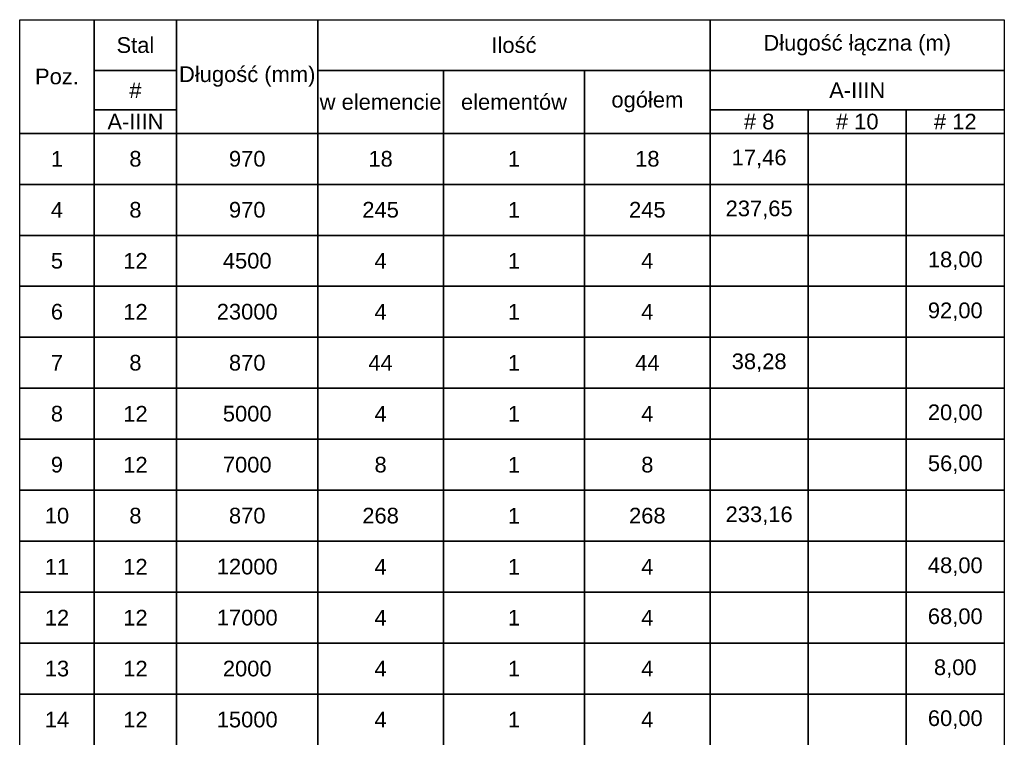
# Model space of a CAD drawing. Extents: x -1474 to 1682781, y -676111 to 75879.
# Tile 12 of 12: x 1678845 to 1681355, y -669801 to -667971. Entities that reach past the tile are written whole.
import ezdxf

# ---------------------------------------------------------------- set-up
doc = ezdxf.new("R2010")
doc.units = 0
doc.header["$LTSCALE"] = 10
doc.header["$MEASUREMENT"] = 0
doc.layers.add('RCAD_tabele zbrojenia', color=7, linetype='Continuous')
doc.styles.add('style2', font='arial.ttf', dxfattribs={"height": 40})

msp = doc.modelspace()

# ---------------------------------------------------------------- linework, layer by layer
at = {"layer": 'RCAD_tabele zbrojenia', "color": 242}
for p, q in [((1678844.81678, -667970.80435), (1681354.81678, -667970.80435)), ((1678844.81678, -671640.80435), (1678844.81678, -667970.80435)), ((1678844.81678, -667970.80435), (1679034.81678, -667970.80435)), ((1678844.81678, -668260.80435), (1678844.81678, -667970.80435)), ((1679034.81678, -667970.80435), (1679034.81678, -668260.80435)), ((1679034.81678, -667970.80435), (1679244.81678, -667970.80435)), ((1679034.81678, -668100.80435), (1679034.81678, -667970.80435)), ((1679244.81678, -667970.80435), (1679604.81678, -667970.80435)), ((1679244.81678, -668260.80435), (1679244.81678, -667970.80435)), ((1679244.81678, -667970.80435), (1679244.81678, -668100.80435)), ((1679604.81678, -667970.80435), (1679604.81678, -668260.80435)), ((1679604.81678, -667970.80435), (1680604.81678, -667970.80435)), ((1679604.81678, -668100.80435), (1679604.81678, -667970.80435)), ((1680604.81678, -667970.80435), (1680604.81678, -668100.80435)), ((1680604.81678, -667970.80435), (1681354.81678, -667970.80435)), ((1680604.81678, -668100.80435), (1680604.81678, -667970.80435)), ((1681354.81678, -667970.80435), (1681354.81678, -671640.80435)), ((1681354.81678, -667970.80435), (1681354.81678, -668100.80435)), ((1679244.81678, -668100.80435), (1679034.81678, -668100.80435)), ((1679034.81678, -668100.80435), (1679244.81678, -668100.80435)), ((1679034.81678, -668200.80435), (1679034.81678, -668100.80435)), ((1679244.81678, -668100.80435), (1679244.81678, -668200.80435)), ((1680604.81678, -668100.80435), (1679604.81678, -668100.80435)), ((1679604.81678, -668100.80435), (1679924.81678, -668100.80435)), ((1679604.81678, -668260.80435), (1679604.81678, -668100.80435)), ((1679924.81678, -668100.80435), (1680284.81678, -668100.80435)), ((1679924.81678, -668260.80435), (1679924.81678, -668100.80435)), ((1679924.81678, -668100.80435), (1679924.81678, -668260.80435)), ((1680284.81678, -668100.80435), (1680604.81678, -668100.80435)), ((1680284.81678, -668260.80435), (1680284.81678, -668100.80435)), ((1680284.81678, -668100.80435), (1680284.81678, -668260.80435)), ((1680604.81678, -668100.80435), (1680604.81678, -668260.80435)), ((1681354.81678, -668100.80435), (1680604.81678, -668100.80435)), ((1680604.81678, -668100.80435), (1681354.81678, -668100.80435)), ((1680604.81678, -668200.80435), (1680604.81678, -668100.80435)), ((1681354.81678, -668100.80435), (1681354.81678, -668200.80435)), ((1679244.81678, -668200.80435), (1679034.81678, -668200.80435)), ((1679034.81678, -668200.80435), (1679244.81678, -668200.80435)), ((1679034.81678, -668260.80435), (1679034.81678, -668200.80435)), ((1679244.81678, -668200.80435), (1679244.81678, -668260.80435)), ((1681354.81678, -668200.80435), (1680604.81678, -668200.80435)), ((1680604.81678, -668200.80435), (1680854.81678, -668200.80435)), ((1680604.81678, -668260.80435), (1680604.81678, -668200.80435)), ((1680854.81678, -668200.80435), (1680854.81678, -668260.80435)), ((1680854.81678, -668200.80435), (1681104.81678, -668200.80435)), ((1680854.81678, -668260.80435), (1680854.81678, -668200.80435)), ((1681104.81678, -668200.80435), (1681104.81678, -668260.80435)), ((1681104.81678, -668200.80435), (1681354.81678, -668200.80435)), ((1681104.81678, -668260.80435), (1681104.81678, -668200.80435)), ((1681354.81678, -668200.80435), (1681354.81678, -668260.80435)), ((1679034.81678, -668260.80435), (1678844.81678, -668260.80435)), ((1678844.81678, -668260.80435), (1679034.81678, -668260.80435)), ((1678844.81678, -668390.80435), (1678844.81678, -668260.80435)), ((1679244.81678, -668260.80435), (1679034.81678, -668260.80435)), ((1679034.81678, -668260.80435), (1679034.81678, -668390.80435)), ((1679034.81678, -668260.80435), (1679244.81678, -668260.80435)), ((1679034.81678, -668390.80435), (1679034.81678, -668260.80435)), ((1679604.81678, -668260.80435), (1679244.81678, -668260.80435)), ((1679244.81678, -668260.80435), (1679244.81678, -668390.80435)), ((1679244.81678, -668260.80435), (1679604.81678, -668260.80435)), ((1679244.81678, -668390.80435), (1679244.81678, -668260.80435)), ((1679924.81678, -668260.80435), (1679604.81678, -668260.80435)), ((1679604.81678, -668260.80435), (1679604.81678, -668390.80435)), ((1679604.81678, -668260.80435), (1679924.81678, -668260.80435)), ((1679604.81678, -668390.80435), (1679604.81678, -668260.80435)), ((1680284.81678, -668260.80435), (1679924.81678, -668260.80435)), ((1679924.81678, -668260.80435), (1679924.81678, -668390.80435)), ((1679924.81678, -668260.80435), (1680284.81678, -668260.80435)), ((1679924.81678, -668390.80435), (1679924.81678, -668260.80435)), ((1680604.81678, -668260.80435), (1680284.81678, -668260.80435)), ((1680284.81678, -668260.80435), (1680284.81678, -668390.80435)), ((1680284.81678, -668260.80435), (1680604.81678, -668260.80435)), ((1680284.81678, -668390.80435), (1680284.81678, -668260.80435)), ((1680854.81678, -668260.80435), (1680604.81678, -668260.80435)), ((1680604.81678, -668260.80435), (1680604.81678, -668390.80435)), ((1680604.81678, -668260.80435), (1680854.81678, -668260.80435)), ((1680604.81678, -668390.80435), (1680604.81678, -668260.80435)), ((1681104.81678, -668260.80435), (1680854.81678, -668260.80435)), ((1680854.81678, -668260.80435), (1680854.81678, -668390.80435)), ((1680854.81678, -668260.80435), (1681104.81678, -668260.80435)), ((1680854.81678, -668390.80435), (1680854.81678, -668260.80435)), ((1681354.81678, -668260.80435), (1681104.81678, -668260.80435)), ((1681104.81678, -668260.80435), (1681104.81678, -668390.80435)), ((1681104.81678, -668260.80435), (1681354.81678, -668260.80435)), ((1681104.81678, -668390.80435), (1681104.81678, -668260.80435)), ((1681354.81678, -668260.80435), (1681354.81678, -668390.80435)), ((1679034.81678, -668390.80435), (1678844.81678, -668390.80435)), ((1678844.81678, -668390.80435), (1679034.81678, -668390.80435)), ((1678844.81678, -668520.80435), (1678844.81678, -668390.80435)), ((1679244.81678, -668390.80435), (1679034.81678, -668390.80435)), ((1679034.81678, -668390.80435), (1679034.81678, -668520.80435)), ((1679034.81678, -668390.80435), (1679244.81678, -668390.80435)), ((1679034.81678, -668520.80435), (1679034.81678, -668390.80435)), ((1679604.81678, -668390.80435), (1679244.81678, -668390.80435)), ((1679244.81678, -668390.80435), (1679244.81678, -668520.80435)), ((1679244.81678, -668390.80435), (1679604.81678, -668390.80435)), ((1679244.81678, -668520.80435), (1679244.81678, -668390.80435)), ((1679924.81678, -668390.80435), (1679604.81678, -668390.80435)), ((1679604.81678, -668390.80435), (1679604.81678, -668520.80435)), ((1679604.81678, -668390.80435), (1679924.81678, -668390.80435)), ((1679604.81678, -668520.80435), (1679604.81678, -668390.80435)), ((1680284.81678, -668390.80435), (1679924.81678, -668390.80435)), ((1679924.81678, -668390.80435), (1679924.81678, -668520.80435)), ((1679924.81678, -668390.80435), (1680284.81678, -668390.80435)), ((1679924.81678, -668520.80435), (1679924.81678, -668390.80435)), ((1680604.81678, -668390.80435), (1680284.81678, -668390.80435)), ((1680284.81678, -668390.80435), (1680284.81678, -668520.80435)), ((1680284.81678, -668390.80435), (1680604.81678, -668390.80435)), ((1680284.81678, -668520.80435), (1680284.81678, -668390.80435)), ((1680854.81678, -668390.80435), (1680604.81678, -668390.80435)), ((1680604.81678, -668390.80435), (1680604.81678, -668520.80435)), ((1680604.81678, -668390.80435), (1680854.81678, -668390.80435)), ((1680604.81678, -668520.80435), (1680604.81678, -668390.80435)), ((1681104.81678, -668390.80435), (1680854.81678, -668390.80435)), ((1680854.81678, -668390.80435), (1680854.81678, -668520.80435)), ((1680854.81678, -668390.80435), (1681104.81678, -668390.80435)), ((1680854.81678, -668520.80435), (1680854.81678, -668390.80435)), ((1681354.81678, -668390.80435), (1681104.81678, -668390.80435)), ((1681104.81678, -668390.80435), (1681104.81678, -668520.80435)), ((1681104.81678, -668390.80435), (1681354.81678, -668390.80435)), ((1681104.81678, -668520.80435), (1681104.81678, -668390.80435)), ((1681354.81678, -668390.80435), (1681354.81678, -668520.80435)), ((1679034.81678, -668520.80435), (1678844.81678, -668520.80435)), ((1678844.81678, -668520.80435), (1679034.81678, -668520.80435)), ((1678844.81678, -668650.80435), (1678844.81678, -668520.80435)), ((1679244.81678, -668520.80435), (1679034.81678, -668520.80435)), ((1679034.81678, -668520.80435), (1679034.81678, -668650.80435)), ((1679034.81678, -668520.80435), (1679244.81678, -668520.80435)), ((1679034.81678, -668650.80435), (1679034.81678, -668520.80435)), ((1679604.81678, -668520.80435), (1679244.81678, -668520.80435)), ((1679244.81678, -668520.80435), (1679244.81678, -668650.80435)), ((1679244.81678, -668520.80435), (1679604.81678, -668520.80435)), ((1679244.81678, -668650.80435), (1679244.81678, -668520.80435)), ((1679924.81678, -668520.80435), (1679604.81678, -668520.80435)), ((1679604.81678, -668520.80435), (1679604.81678, -668650.80435)), ((1679604.81678, -668520.80435), (1679924.81678, -668520.80435)), ((1679604.81678, -668650.80435), (1679604.81678, -668520.80435)), ((1680284.81678, -668520.80435), (1679924.81678, -668520.80435)), ((1679924.81678, -668520.80435), (1679924.81678, -668650.80435)), ((1679924.81678, -668520.80435), (1680284.81678, -668520.80435)), ((1679924.81678, -668650.80435), (1679924.81678, -668520.80435)), ((1680604.81678, -668520.80435), (1680284.81678, -668520.80435)), ((1680284.81678, -668520.80435), (1680284.81678, -668650.80435)), ((1680284.81678, -668520.80435), (1680604.81678, -668520.80435)), ((1680284.81678, -668650.80435), (1680284.81678, -668520.80435)), ((1680854.81678, -668520.80435), (1680604.81678, -668520.80435)), ((1680604.81678, -668520.80435), (1680604.81678, -668650.80435)), ((1680604.81678, -668520.80435), (1680854.81678, -668520.80435)), ((1680604.81678, -668650.80435), (1680604.81678, -668520.80435)), ((1681104.81678, -668520.80435), (1680854.81678, -668520.80435)), ((1680854.81678, -668520.80435), (1680854.81678, -668650.80435)), ((1680854.81678, -668520.80435), (1681104.81678, -668520.80435)), ((1680854.81678, -668650.80435), (1680854.81678, -668520.80435)), ((1681354.81678, -668520.80435), (1681104.81678, -668520.80435)), ((1681104.81678, -668520.80435), (1681104.81678, -668650.80435)), ((1681104.81678, -668520.80435), (1681354.81678, -668520.80435)), ((1681104.81678, -668650.80435), (1681104.81678, -668520.80435)), ((1681354.81678, -668520.80435), (1681354.81678, -668650.80435)), ((1679034.81678, -668650.80435), (1678844.81678, -668650.80435)), ((1678844.81678, -668650.80435), (1679034.81678, -668650.80435)), ((1678844.81678, -668780.80435), (1678844.81678, -668650.80435)), ((1679244.81678, -668650.80435), (1679034.81678, -668650.80435)), ((1679034.81678, -668650.80435), (1679034.81678, -668780.80435)), ((1679034.81678, -668650.80435), (1679244.81678, -668650.80435)), ((1679034.81678, -668780.80435), (1679034.81678, -668650.80435)), ((1679604.81678, -668650.80435), (1679244.81678, -668650.80435)), ((1679244.81678, -668650.80435), (1679244.81678, -668780.80435)), ((1679244.81678, -668650.80435), (1679604.81678, -668650.80435)), ((1679244.81678, -668780.80435), (1679244.81678, -668650.80435)), ((1679924.81678, -668650.80435), (1679604.81678, -668650.80435)), ((1679604.81678, -668650.80435), (1679604.81678, -668780.80435)), ((1679604.81678, -668650.80435), (1679924.81678, -668650.80435)), ((1679604.81678, -668780.80435), (1679604.81678, -668650.80435)), ((1680284.81678, -668650.80435), (1679924.81678, -668650.80435)), ((1679924.81678, -668650.80435), (1679924.81678, -668780.80435)), ((1679924.81678, -668650.80435), (1680284.81678, -668650.80435)), ((1679924.81678, -668780.80435), (1679924.81678, -668650.80435)), ((1680604.81678, -668650.80435), (1680284.81678, -668650.80435)), ((1680284.81678, -668650.80435), (1680284.81678, -668780.80435)), ((1680284.81678, -668650.80435), (1680604.81678, -668650.80435)), ((1680284.81678, -668780.80435), (1680284.81678, -668650.80435)), ((1680854.81678, -668650.80435), (1680604.81678, -668650.80435)), ((1680604.81678, -668650.80435), (1680604.81678, -668780.80435)), ((1680604.81678, -668650.80435), (1680854.81678, -668650.80435)), ((1680604.81678, -668780.80435), (1680604.81678, -668650.80435)), ((1681104.81678, -668650.80435), (1680854.81678, -668650.80435)), ((1680854.81678, -668650.80435), (1680854.81678, -668780.80435)), ((1680854.81678, -668650.80435), (1681104.81678, -668650.80435)), ((1680854.81678, -668780.80435), (1680854.81678, -668650.80435)), ((1681354.81678, -668650.80435), (1681104.81678, -668650.80435)), ((1681104.81678, -668650.80435), (1681104.81678, -668780.80435)), ((1681104.81678, -668650.80435), (1681354.81678, -668650.80435)), ((1681104.81678, -668780.80435), (1681104.81678, -668650.80435)), ((1681354.81678, -668650.80435), (1681354.81678, -668780.80435)), ((1679034.81678, -668780.80435), (1678844.81678, -668780.80435)), ((1678844.81678, -668780.80435), (1679034.81678, -668780.80435)), ((1678844.81678, -668910.80435), (1678844.81678, -668780.80435)), ((1679244.81678, -668780.80435), (1679034.81678, -668780.80435)), ((1679034.81678, -668780.80435), (1679034.81678, -668910.80435)), ((1679034.81678, -668780.80435), (1679244.81678, -668780.80435)), ((1679034.81678, -668910.80435), (1679034.81678, -668780.80435)), ((1679604.81678, -668780.80435), (1679244.81678, -668780.80435)), ((1679244.81678, -668780.80435), (1679244.81678, -668910.80435)), ((1679244.81678, -668780.80435), (1679604.81678, -668780.80435)), ((1679244.81678, -668910.80435), (1679244.81678, -668780.80435)), ((1679924.81678, -668780.80435), (1679604.81678, -668780.80435)), ((1679604.81678, -668780.80435), (1679604.81678, -668910.80435)), ((1679604.81678, -668780.80435), (1679924.81678, -668780.80435)), ((1679604.81678, -668910.80435), (1679604.81678, -668780.80435)), ((1680284.81678, -668780.80435), (1679924.81678, -668780.80435)), ((1679924.81678, -668780.80435), (1679924.81678, -668910.80435)), ((1679924.81678, -668780.80435), (1680284.81678, -668780.80435)), ((1679924.81678, -668910.80435), (1679924.81678, -668780.80435)), ((1680604.81678, -668780.80435), (1680284.81678, -668780.80435)), ((1680284.81678, -668780.80435), (1680284.81678, -668910.80435)), ((1680284.81678, -668780.80435), (1680604.81678, -668780.80435)), ((1680284.81678, -668910.80435), (1680284.81678, -668780.80435)), ((1680854.81678, -668780.80435), (1680604.81678, -668780.80435)), ((1680604.81678, -668780.80435), (1680604.81678, -668910.80435)), ((1680604.81678, -668780.80435), (1680854.81678, -668780.80435)), ((1680604.81678, -668910.80435), (1680604.81678, -668780.80435)), ((1681104.81678, -668780.80435), (1680854.81678, -668780.80435)), ((1680854.81678, -668780.80435), (1680854.81678, -668910.80435)), ((1680854.81678, -668780.80435), (1681104.81678, -668780.80435)), ((1680854.81678, -668910.80435), (1680854.81678, -668780.80435)), ((1681354.81678, -668780.80435), (1681104.81678, -668780.80435)), ((1681104.81678, -668780.80435), (1681104.81678, -668910.80435)), ((1681104.81678, -668780.80435), (1681354.81678, -668780.80435)), ((1681104.81678, -668910.80435), (1681104.81678, -668780.80435)), ((1681354.81678, -668780.80435), (1681354.81678, -668910.80435)), ((1679034.81678, -668910.80435), (1678844.81678, -668910.80435)), ((1678844.81678, -668910.80435), (1679034.81678, -668910.80435)), ((1678844.81678, -669040.80435), (1678844.81678, -668910.80435)), ((1679244.81678, -668910.80435), (1679034.81678, -668910.80435)), ((1679034.81678, -668910.80435), (1679034.81678, -669040.80435)), ((1679034.81678, -668910.80435), (1679244.81678, -668910.80435)), ((1679034.81678, -669040.80435), (1679034.81678, -668910.80435)), ((1679604.81678, -668910.80435), (1679244.81678, -668910.80435)), ((1679244.81678, -668910.80435), (1679244.81678, -669040.80435)), ((1679244.81678, -668910.80435), (1679604.81678, -668910.80435)), ((1679244.81678, -669040.80435), (1679244.81678, -668910.80435)), ((1679924.81678, -668910.80435), (1679604.81678, -668910.80435)), ((1679604.81678, -668910.80435), (1679604.81678, -669040.80435)), ((1679604.81678, -668910.80435), (1679924.81678, -668910.80435)), ((1679604.81678, -669040.80435), (1679604.81678, -668910.80435)), ((1680284.81678, -668910.80435), (1679924.81678, -668910.80435)), ((1679924.81678, -668910.80435), (1679924.81678, -669040.80435)), ((1679924.81678, -668910.80435), (1680284.81678, -668910.80435)), ((1679924.81678, -669040.80435), (1679924.81678, -668910.80435)), ((1680604.81678, -668910.80435), (1680284.81678, -668910.80435)), ((1680284.81678, -668910.80435), (1680284.81678, -669040.80435)), ((1680284.81678, -668910.80435), (1680604.81678, -668910.80435)), ((1680284.81678, -669040.80435), (1680284.81678, -668910.80435)), ((1680854.81678, -668910.80435), (1680604.81678, -668910.80435)), ((1680604.81678, -668910.80435), (1680604.81678, -669040.80435)), ((1680604.81678, -668910.80435), (1680854.81678, -668910.80435)), ((1680604.81678, -669040.80435), (1680604.81678, -668910.80435)), ((1681104.81678, -668910.80435), (1680854.81678, -668910.80435)), ((1680854.81678, -668910.80435), (1680854.81678, -669040.80435)), ((1680854.81678, -668910.80435), (1681104.81678, -668910.80435)), ((1680854.81678, -669040.80435), (1680854.81678, -668910.80435)), ((1681354.81678, -668910.80435), (1681104.81678, -668910.80435)), ((1681104.81678, -668910.80435), (1681104.81678, -669040.80435)), ((1681104.81678, -668910.80435), (1681354.81678, -668910.80435)), ((1681104.81678, -669040.80435), (1681104.81678, -668910.80435)), ((1681354.81678, -668910.80435), (1681354.81678, -669040.80435)), ((1679034.81678, -669040.80435), (1678844.81678, -669040.80435)), ((1678844.81678, -669040.80435), (1679034.81678, -669040.80435)), ((1678844.81678, -669170.80435), (1678844.81678, -669040.80435)), ((1679244.81678, -669040.80435), (1679034.81678, -669040.80435)), ((1679034.81678, -669040.80435), (1679034.81678, -669170.80435)), ((1679034.81678, -669040.80435), (1679244.81678, -669040.80435)), ((1679034.81678, -669170.80435), (1679034.81678, -669040.80435)), ((1679604.81678, -669040.80435), (1679244.81678, -669040.80435)), ((1679244.81678, -669040.80435), (1679244.81678, -669170.80435)), ((1679244.81678, -669040.80435), (1679604.81678, -669040.80435)), ((1679244.81678, -669170.80435), (1679244.81678, -669040.80435)), ((1679924.81678, -669040.80435), (1679604.81678, -669040.80435)), ((1679604.81678, -669040.80435), (1679604.81678, -669170.80435)), ((1679604.81678, -669040.80435), (1679924.81678, -669040.80435)), ((1679604.81678, -669170.80435), (1679604.81678, -669040.80435)), ((1680284.81678, -669040.80435), (1679924.81678, -669040.80435)), ((1679924.81678, -669040.80435), (1679924.81678, -669170.80435)), ((1679924.81678, -669040.80435), (1680284.81678, -669040.80435)), ((1679924.81678, -669170.80435), (1679924.81678, -669040.80435)), ((1680604.81678, -669040.80435), (1680284.81678, -669040.80435)), ((1680284.81678, -669040.80435), (1680284.81678, -669170.80435)), ((1680284.81678, -669040.80435), (1680604.81678, -669040.80435)), ((1680284.81678, -669170.80435), (1680284.81678, -669040.80435)), ((1680854.81678, -669040.80435), (1680604.81678, -669040.80435)), ((1680604.81678, -669040.80435), (1680604.81678, -669170.80435)), ((1680604.81678, -669040.80435), (1680854.81678, -669040.80435)), ((1680604.81678, -669170.80435), (1680604.81678, -669040.80435)), ((1681104.81678, -669040.80435), (1680854.81678, -669040.80435)), ((1680854.81678, -669040.80435), (1680854.81678, -669170.80435)), ((1680854.81678, -669040.80435), (1681104.81678, -669040.80435)), ((1680854.81678, -669170.80435), (1680854.81678, -669040.80435)), ((1681354.81678, -669040.80435), (1681104.81678, -669040.80435)), ((1681104.81678, -669040.80435), (1681104.81678, -669170.80435)), ((1681104.81678, -669040.80435), (1681354.81678, -669040.80435)), ((1681104.81678, -669170.80435), (1681104.81678, -669040.80435)), ((1681354.81678, -669040.80435), (1681354.81678, -669170.80435)), ((1679034.81678, -669170.80435), (1678844.81678, -669170.80435)), ((1678844.81678, -669170.80435), (1679034.81678, -669170.80435)), ((1678844.81678, -669300.80435), (1678844.81678, -669170.80435)), ((1679244.81678, -669170.80435), (1679034.81678, -669170.80435)), ((1679034.81678, -669170.80435), (1679034.81678, -669300.80435)), ((1679034.81678, -669170.80435), (1679244.81678, -669170.80435)), ((1679034.81678, -669300.80435), (1679034.81678, -669170.80435)), ((1679604.81678, -669170.80435), (1679244.81678, -669170.80435)), ((1679244.81678, -669170.80435), (1679244.81678, -669300.80435)), ((1679244.81678, -669170.80435), (1679604.81678, -669170.80435)), ((1679244.81678, -669300.80435), (1679244.81678, -669170.80435)), ((1679924.81678, -669170.80435), (1679604.81678, -669170.80435)), ((1679604.81678, -669170.80435), (1679604.81678, -669300.80435)), ((1679604.81678, -669170.80435), (1679924.81678, -669170.80435)), ((1679604.81678, -669300.80435), (1679604.81678, -669170.80435)), ((1680284.81678, -669170.80435), (1679924.81678, -669170.80435)), ((1679924.81678, -669170.80435), (1679924.81678, -669300.80435)), ((1679924.81678, -669170.80435), (1680284.81678, -669170.80435)), ((1679924.81678, -669300.80435), (1679924.81678, -669170.80435)), ((1680604.81678, -669170.80435), (1680284.81678, -669170.80435)), ((1680284.81678, -669170.80435), (1680284.81678, -669300.80435)), ((1680284.81678, -669170.80435), (1680604.81678, -669170.80435)), ((1680284.81678, -669300.80435), (1680284.81678, -669170.80435)), ((1680854.81678, -669170.80435), (1680604.81678, -669170.80435)), ((1680604.81678, -669170.80435), (1680604.81678, -669300.80435)), ((1680604.81678, -669170.80435), (1680854.81678, -669170.80435)), ((1680604.81678, -669300.80435), (1680604.81678, -669170.80435)), ((1681104.81678, -669170.80435), (1680854.81678, -669170.80435)), ((1680854.81678, -669170.80435), (1680854.81678, -669300.80435)), ((1680854.81678, -669170.80435), (1681104.81678, -669170.80435)), ((1680854.81678, -669300.80435), (1680854.81678, -669170.80435)), ((1681354.81678, -669170.80435), (1681104.81678, -669170.80435)), ((1681104.81678, -669170.80435), (1681104.81678, -669300.80435)), ((1681104.81678, -669170.80435), (1681354.81678, -669170.80435)), ((1681104.81678, -669300.80435), (1681104.81678, -669170.80435)), ((1681354.81678, -669170.80435), (1681354.81678, -669300.80435)), ((1679034.81678, -669300.80435), (1678844.81678, -669300.80435)), ((1678844.81678, -669300.80435), (1679034.81678, -669300.80435)), ((1678844.81678, -669430.80435), (1678844.81678, -669300.80435)), ((1679244.81678, -669300.80435), (1679034.81678, -669300.80435)), ((1679034.81678, -669300.80435), (1679034.81678, -669430.80435)), ((1679034.81678, -669300.80435), (1679244.81678, -669300.80435)), ((1679034.81678, -669430.80435), (1679034.81678, -669300.80435)), ((1679604.81678, -669300.80435), (1679244.81678, -669300.80435)), ((1679244.81678, -669300.80435), (1679244.81678, -669430.80435)), ((1679244.81678, -669300.80435), (1679604.81678, -669300.80435)), ((1679244.81678, -669430.80435), (1679244.81678, -669300.80435)), ((1679924.81678, -669300.80435), (1679604.81678, -669300.80435)), ((1679604.81678, -669300.80435), (1679604.81678, -669430.80435)), ((1679604.81678, -669300.80435), (1679924.81678, -669300.80435)), ((1679604.81678, -669430.80435), (1679604.81678, -669300.80435)), ((1680284.81678, -669300.80435), (1679924.81678, -669300.80435)), ((1679924.81678, -669300.80435), (1679924.81678, -669430.80435)), ((1679924.81678, -669300.80435), (1680284.81678, -669300.80435)), ((1679924.81678, -669430.80435), (1679924.81678, -669300.80435)), ((1680604.81678, -669300.80435), (1680284.81678, -669300.80435)), ((1680284.81678, -669300.80435), (1680284.81678, -669430.80435)), ((1680284.81678, -669300.80435), (1680604.81678, -669300.80435)), ((1680284.81678, -669430.80435), (1680284.81678, -669300.80435)), ((1680854.81678, -669300.80435), (1680604.81678, -669300.80435)), ((1680604.81678, -669300.80435), (1680604.81678, -669430.80435)), ((1680604.81678, -669300.80435), (1680854.81678, -669300.80435)), ((1680604.81678, -669430.80435), (1680604.81678, -669300.80435)), ((1681104.81678, -669300.80435), (1680854.81678, -669300.80435)), ((1680854.81678, -669300.80435), (1680854.81678, -669430.80435)), ((1680854.81678, -669300.80435), (1681104.81678, -669300.80435)), ((1680854.81678, -669430.80435), (1680854.81678, -669300.80435)), ((1681354.81678, -669300.80435), (1681104.81678, -669300.80435)), ((1681104.81678, -669300.80435), (1681104.81678, -669430.80435)), ((1681104.81678, -669300.80435), (1681354.81678, -669300.80435)), ((1681104.81678, -669430.80435), (1681104.81678, -669300.80435)), ((1681354.81678, -669300.80435), (1681354.81678, -669430.80435)), ((1679034.81678, -669430.80435), (1678844.81678, -669430.80435)), ((1678844.81678, -669430.80435), (1679034.81678, -669430.80435)), ((1678844.81678, -669560.80435), (1678844.81678, -669430.80435)), ((1679244.81678, -669430.80435), (1679034.81678, -669430.80435)), ((1679034.81678, -669430.80435), (1679034.81678, -669560.80435)), ((1679034.81678, -669430.80435), (1679244.81678, -669430.80435)), ((1679034.81678, -669560.80435), (1679034.81678, -669430.80435)), ((1679604.81678, -669430.80435), (1679244.81678, -669430.80435)), ((1679244.81678, -669430.80435), (1679244.81678, -669560.80435)), ((1679244.81678, -669430.80435), (1679604.81678, -669430.80435)), ((1679244.81678, -669560.80435), (1679244.81678, -669430.80435)), ((1679924.81678, -669430.80435), (1679604.81678, -669430.80435)), ((1679604.81678, -669430.80435), (1679604.81678, -669560.80435)), ((1679604.81678, -669430.80435), (1679924.81678, -669430.80435)), ((1679604.81678, -669560.80435), (1679604.81678, -669430.80435)), ((1680284.81678, -669430.80435), (1679924.81678, -669430.80435)), ((1679924.81678, -669430.80435), (1679924.81678, -669560.80435)), ((1679924.81678, -669430.80435), (1680284.81678, -669430.80435)), ((1679924.81678, -669560.80435), (1679924.81678, -669430.80435)), ((1680604.81678, -669430.80435), (1680284.81678, -669430.80435)), ((1680284.81678, -669430.80435), (1680284.81678, -669560.80435)), ((1680284.81678, -669430.80435), (1680604.81678, -669430.80435)), ((1680284.81678, -669560.80435), (1680284.81678, -669430.80435)), ((1680854.81678, -669430.80435), (1680604.81678, -669430.80435)), ((1680604.81678, -669430.80435), (1680604.81678, -669560.80435)), ((1680604.81678, -669430.80435), (1680854.81678, -669430.80435)), ((1680604.81678, -669560.80435), (1680604.81678, -669430.80435)), ((1681104.81678, -669430.80435), (1680854.81678, -669430.80435)), ((1680854.81678, -669430.80435), (1680854.81678, -669560.80435)), ((1680854.81678, -669430.80435), (1681104.81678, -669430.80435)), ((1680854.81678, -669560.80435), (1680854.81678, -669430.80435)), ((1681354.81678, -669430.80435), (1681104.81678, -669430.80435)), ((1681104.81678, -669430.80435), (1681104.81678, -669560.80435)), ((1681104.81678, -669430.80435), (1681354.81678, -669430.80435)), ((1681104.81678, -669560.80435), (1681104.81678, -669430.80435)), ((1681354.81678, -669430.80435), (1681354.81678, -669560.80435)), ((1679034.81678, -669560.80435), (1678844.81678, -669560.80435)), ((1678844.81678, -669560.80435), (1679034.81678, -669560.80435)), ((1678844.81678, -669690.80435), (1678844.81678, -669560.80435)), ((1679244.81678, -669560.80435), (1679034.81678, -669560.80435)), ((1679034.81678, -669560.80435), (1679034.81678, -669690.80435)), ((1679034.81678, -669560.80435), (1679244.81678, -669560.80435)), ((1679034.81678, -669690.80435), (1679034.81678, -669560.80435)), ((1679604.81678, -669560.80435), (1679244.81678, -669560.80435)), ((1679244.81678, -669560.80435), (1679244.81678, -669690.80435)), ((1679244.81678, -669560.80435), (1679604.81678, -669560.80435)), ((1679244.81678, -669690.80435), (1679244.81678, -669560.80435)), ((1679924.81678, -669560.80435), (1679604.81678, -669560.80435)), ((1679604.81678, -669560.80435), (1679604.81678, -669690.80435)), ((1679604.81678, -669560.80435), (1679924.81678, -669560.80435)), ((1679604.81678, -669690.80435), (1679604.81678, -669560.80435)), ((1680284.81678, -669560.80435), (1679924.81678, -669560.80435)), ((1679924.81678, -669560.80435), (1679924.81678, -669690.80435)), ((1679924.81678, -669560.80435), (1680284.81678, -669560.80435)), ((1679924.81678, -669690.80435), (1679924.81678, -669560.80435)), ((1680604.81678, -669560.80435), (1680284.81678, -669560.80435)), ((1680284.81678, -669560.80435), (1680284.81678, -669690.80435)), ((1680284.81678, -669560.80435), (1680604.81678, -669560.80435)), ((1680284.81678, -669690.80435), (1680284.81678, -669560.80435)), ((1680854.81678, -669560.80435), (1680604.81678, -669560.80435)), ((1680604.81678, -669560.80435), (1680604.81678, -669690.80435)), ((1680604.81678, -669560.80435), (1680854.81678, -669560.80435)), ((1680604.81678, -669690.80435), (1680604.81678, -669560.80435)), ((1681104.81678, -669560.80435), (1680854.81678, -669560.80435)), ((1680854.81678, -669560.80435), (1680854.81678, -669690.80435)), ((1680854.81678, -669560.80435), (1681104.81678, -669560.80435)), ((1680854.81678, -669690.80435), (1680854.81678, -669560.80435)), ((1681354.81678, -669560.80435), (1681104.81678, -669560.80435)), ((1681104.81678, -669560.80435), (1681104.81678, -669690.80435)), ((1681104.81678, -669560.80435), (1681354.81678, -669560.80435)), ((1681104.81678, -669690.80435), (1681104.81678, -669560.80435)), ((1681354.81678, -669560.80435), (1681354.81678, -669690.80435)), ((1679034.81678, -669690.80435), (1678844.81678, -669690.80435)), ((1678844.81678, -669690.80435), (1679034.81678, -669690.80435)), ((1678844.81678, -669820.80435), (1678844.81678, -669690.80435)), ((1679244.81678, -669690.80435), (1679034.81678, -669690.80435)), ((1679034.81678, -669690.80435), (1679034.81678, -669820.80435)), ((1679034.81678, -669690.80435), (1679244.81678, -669690.80435)), ((1679034.81678, -669820.80435), (1679034.81678, -669690.80435)), ((1679604.81678, -669690.80435), (1679244.81678, -669690.80435)), ((1679244.81678, -669690.80435), (1679244.81678, -669820.80435)), ((1679244.81678, -669690.80435), (1679604.81678, -669690.80435)), ((1679244.81678, -669820.80435), (1679244.81678, -669690.80435)), ((1679924.81678, -669690.80435), (1679604.81678, -669690.80435)), ((1679604.81678, -669690.80435), (1679604.81678, -669820.80435)), ((1679604.81678, -669690.80435), (1679924.81678, -669690.80435)), ((1679604.81678, -669820.80435), (1679604.81678, -669690.80435)), ((1680284.81678, -669690.80435), (1679924.81678, -669690.80435)), ((1679924.81678, -669690.80435), (1679924.81678, -669820.80435)), ((1679924.81678, -669690.80435), (1680284.81678, -669690.80435)), ((1679924.81678, -669820.80435), (1679924.81678, -669690.80435)), ((1680604.81678, -669690.80435), (1680284.81678, -669690.80435)), ((1680284.81678, -669690.80435), (1680284.81678, -669820.80435)), ((1680284.81678, -669690.80435), (1680604.81678, -669690.80435)), ((1680284.81678, -669820.80435), (1680284.81678, -669690.80435)), ((1680854.81678, -669690.80435), (1680604.81678, -669690.80435)), ((1680604.81678, -669690.80435), (1680604.81678, -669820.80435)), ((1680604.81678, -669690.80435), (1680854.81678, -669690.80435)), ((1680604.81678, -669820.80435), (1680604.81678, -669690.80435)), ((1681104.81678, -669690.80435), (1680854.81678, -669690.80435)), ((1680854.81678, -669690.80435), (1680854.81678, -669820.80435)), ((1680854.81678, -669690.80435), (1681104.81678, -669690.80435)), ((1680854.81678, -669820.80435), (1680854.81678, -669690.80435)), ((1681354.81678, -669690.80435), (1681104.81678, -669690.80435)), ((1681104.81678, -669690.80435), (1681104.81678, -669820.80435)), ((1681104.81678, -669690.80435), (1681354.81678, -669690.80435)), ((1681104.81678, -669820.80435), (1681104.81678, -669690.80435)), ((1681354.81678, -669690.80435), (1681354.81678, -669820.80435))]:
    msp.add_line(p, q, dxfattribs=at)

# ---------------------------------------------------------------- texts
at = {"layer": 'RCAD_tabele zbrojenia', "color": 3, "char_height": 40, "attachment_point": 5, "style": 'style2'}
for s, insert, width in [('Stal', (1679139.81678, -668035.80435), 210), ('Ilość', (1680104.81678, -668035.80435), 1000), ('Długość łączna (m)', (1680979.81678, -668035.80435), 750), ('Długość (mm)', (1679424.81678, -668115.80435), 360), ('Poz.', (1678939.81678, -668115.80435), 190), ('#', (1679139.81678, -668150.80435), 210), ('A-IIIN', (1680979.81678, -668150.80435), 750), ('w elemencie', (1679764.81678, -668180.80435), 320), ('elementów', (1680104.81678, -668180.80435), 360), ('ogółem', (1680444.81678, -668180.80435), 320), ('A-IIIN', (1679139.81678, -668230.80435), 210), ('# 8', (1680729.81678, -668230.80435), 250), ('# 10', (1680979.81678, -668230.80435), 250), ('# 12', (1681229.81678, -668230.80435), 250)]:
    msp.add_mtext(s, dxfattribs=dict(at, insert=insert, width=width))
at = {"layer": 'RCAD_tabele zbrojenia', "color": 2, "char_height": 40, "attachment_point": 5, "style": 'style2'}
for s, insert, width in [('1', (1678939.81678, -668325.80435), 190), ('8', (1679139.81678, -668325.80435), 210), ('970', (1679424.81678, -668325.80435), 360), ('18', (1679764.81678, -668325.80435), 320), ('1', (1680104.81678, -668325.80435), 360), ('18', (1680444.81678, -668325.80435), 320), ('17,46', (1680729.81678, -668325.80435), 250), ('4', (1678939.81678, -668455.80435), 190), ('8', (1679139.81678, -668455.80435), 210), ('970', (1679424.81678, -668455.80435), 360), ('245', (1679764.81678, -668455.80435), 320), ('1', (1680104.81678, -668455.80435), 360), ('245', (1680444.81678, -668455.80435), 320), ('237,65', (1680729.81678, -668455.80435), 250), ('5', (1678939.81678, -668585.80435), 190), ('12', (1679139.81678, -668585.80435), 210), ('4500', (1679424.81678, -668585.80435), 360), ('4', (1679764.81678, -668585.80435), 320), ('1', (1680104.81678, -668585.80435), 360), ('4', (1680444.81678, -668585.80435), 320), ('18,00', (1681229.81678, -668585.80435), 250), ('6', (1678939.81678, -668715.80435), 190), ('12', (1679139.81678, -668715.80435), 210), ('23000', (1679424.81678, -668715.80435), 360), ('4', (1679764.81678, -668715.80435), 320), ('1', (1680104.81678, -668715.80435), 360), ('4', (1680444.81678, -668715.80435), 320), ('92,00', (1681229.81678, -668715.80435), 250), ('7', (1678939.81678, -668845.80435), 190), ('8', (1679139.81678, -668845.80435), 210), ('870', (1679424.81678, -668845.80435), 360), ('44', (1679764.81678, -668845.80435), 320), ('1', (1680104.81678, -668845.80435), 360), ('44', (1680444.81678, -668845.80435), 320), ('38,28', (1680729.81678, -668845.80435), 250), ('8', (1678939.81678, -668975.80435), 190), ('12', (1679139.81678, -668975.80435), 210), ('5000', (1679424.81678, -668975.80435), 360), ('4', (1679764.81678, -668975.80435), 320), ('1', (1680104.81678, -668975.80435), 360), ('4', (1680444.81678, -668975.80435), 320), ('20,00', (1681229.81678, -668975.80435), 250), ('9', (1678939.81678, -669105.80435), 190), ('12', (1679139.81678, -669105.80435), 210), ('7000', (1679424.81678, -669105.80435), 360), ('8', (1679764.81678, -669105.80435), 320), ('1', (1680104.81678, -669105.80435), 360), ('8', (1680444.81678, -669105.80435), 320), ('56,00', (1681229.81678, -669105.80435), 250), ('10', (1678939.81678, -669235.80435), 190), ('8', (1679139.81678, -669235.80435), 210), ('870', (1679424.81678, -669235.80435), 360), ('268', (1679764.81678, -669235.80435), 320), ('1', (1680104.81678, -669235.80435), 360), ('268', (1680444.81678, -669235.80435), 320), ('233,16', (1680729.81678, -669235.80435), 250), ('11', (1678939.81678, -669365.80435), 190), ('12', (1679139.81678, -669365.80435), 210), ('12000', (1679424.81678, -669365.80435), 360), ('4', (1679764.81678, -669365.80435), 320), ('1', (1680104.81678, -669365.80435), 360), ('4', (1680444.81678, -669365.80435), 320), ('48,00', (1681229.81678, -669365.80435), 250), ('12', (1678939.81678, -669495.80435), 190), ('12', (1679139.81678, -669495.80435), 210), ('17000', (1679424.81678, -669495.80435), 360), ('4', (1679764.81678, -669495.80435), 320), ('1', (1680104.81678, -669495.80435), 360), ('4', (1680444.81678, -669495.80435), 320), ('68,00', (1681229.81678, -669495.80435), 250), ('13', (1678939.81678, -669625.80435), 190), ('12', (1679139.81678, -669625.80435), 210), ('2000', (1679424.81678, -669625.80435), 360), ('4', (1679764.81678, -669625.80435), 320), ('1', (1680104.81678, -669625.80435), 360), ('4', (1680444.81678, -669625.80435), 320), ('8,00', (1681229.81678, -669625.80435), 250), ('14', (1678939.81678, -669755.80435), 190), ('12', (1679139.81678, -669755.80435), 210), ('15000', (1679424.81678, -669755.80435), 360), ('4', (1679764.81678, -669755.80435), 320), ('1', (1680104.81678, -669755.80435), 360), ('4', (1680444.81678, -669755.80435), 320), ('60,00', (1681229.81678, -669755.80435), 250)]:
    msp.add_mtext(s, dxfattribs=dict(at, insert=insert, width=width))

doc.saveas('drawing.dxf')
